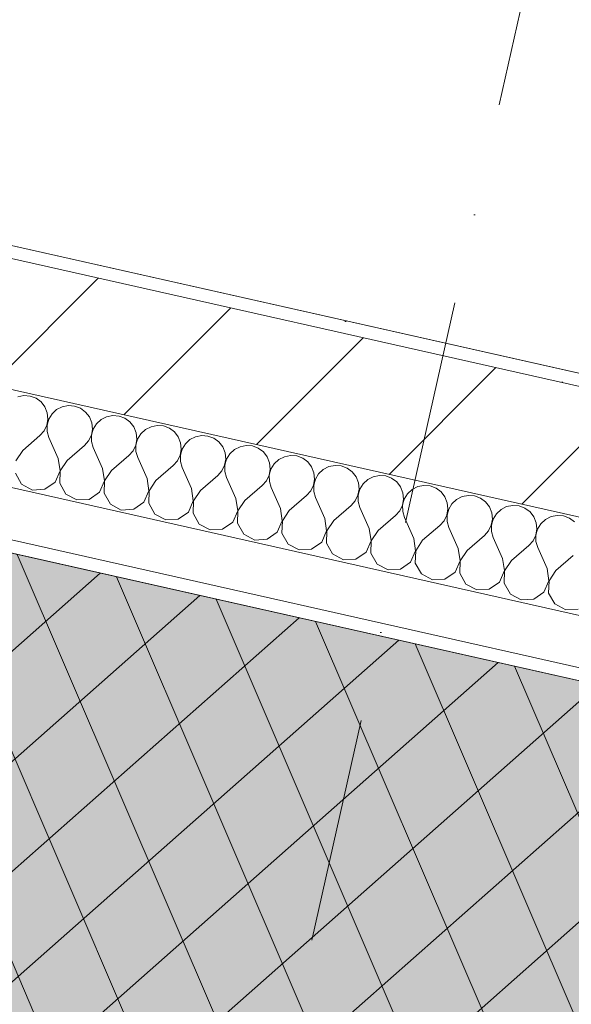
# Model space of a CAD drawing. Header units: millimetres. Extents: x -6990773 to -6682839, y 6117771 to 6220266.
# Tile 9 of 154: x -6950230 to -6949365, y 6140261 to 6141803. Entities that reach past the tile are written whole.
import ezdxf
from ezdxf.enums import TextEntityAlignment as Align

# ---------------------------------------------------------------- set-up
doc = ezdxf.new("R2010")
doc.units = ezdxf.units.MM
doc.header["$MEASUREMENT"] = 0
doc.linetypes.add('Штрихпунктирная', pattern=[670.277762, 352.777767, -176.388884, 0, -141.111112])
for name, color, linetype in [('S - МОП.АР', 7, 'Continuous'), ('АР-Стены_внешние_.АР', 7, 'Continuous'), ('АР-Чертеж-Оси_Осевые размеры.АР', 7, 'Continuous')]:
    doc.layers.add(name, color=color, linetype=linetype)
for name, color, linetype, lineweight in [('АР-Стены_внешние_.АР_Ном._пера__1', 7, 'Continuous', 30), ('АР-Чертеж-Оси_Осевые размеры.АР_Ном._пера__120', 7, 'Continuous', 0), ('Кровля_Ном._пера__101', 252, 'Continuous', 0), ('Кровля_Ном._пера__120', 7, 'Continuous', 0)]:
    doc.layers.add(name, color=color, linetype=linetype, lineweight=lineweight)
doc.styles.add('РЎР“Р•РќР•Р\xa0Р\x98Р\xa0_РЎРўР\x98Р›Р¬_4', font='GOTHIC.TTF')

# ---------------------------------------------------------------- blocks, each defined once
blk = doc.blocks.new('*X359', base_point=(-6338927.2, 6562677.8))
at = {"layer": 'АР-Стены_внешние_.АР_Ном._пера__1', "color": 7, "linetype": 'Continuous', "lineweight": 0}
for p, q in [((-6950223.7, 6141214.4), (-6950233.4, 6141212.5)), ((-6950213.9, 6141213.6), (-6950223.7, 6141214.4)), ((-6950204.7, 6141210.2), (-6950213.9, 6141213.6)), ((-6950196.8, 6141204.3), (-6950204.7, 6141210.2)), ((-6950190.7, 6141196.5), (-6950196.8, 6141204.3)), ((-6950187.1, 6141187.4), (-6950190.7, 6141196.5)), ((-6950186, 6141177.6), (-6950187.1, 6141187.4)), ((-6950172.5, 6141192.4), (-6950179.7, 6141185.7)), ((-6950163.7, 6141196.9), (-6950172.5, 6141192.4)), ((-6950154, 6141198.8), (-6950163.7, 6141196.9)), ((-6950144.2, 6141198), (-6950154, 6141198.8)), ((-6950135, 6141194.5), (-6950144.2, 6141198)), ((-6950127.1, 6141188.6), (-6950135, 6141194.5)), ((-6950121, 6141180.9), (-6950127.1, 6141188.6)), ((-6950187.7, 6141167.8), (-6950186, 6141177.6)), ((-6950184.8, 6141177.3), (-6950187.5, 6141167.8)), ((-6950179.7, 6141185.7), (-6950184.8, 6141177.3)), ((-6950117.4, 6141171.7), (-6950121, 6141180.9)), ((-6950116.4, 6141161.9), (-6950117.4, 6141171.7)), ((-6950102.8, 6141176.8), (-6950110, 6141170.1)), ((-6950094, 6141181.2), (-6950102.8, 6141176.8)), ((-6950084.4, 6141183.1), (-6950094, 6141181.2)), ((-6950074.5, 6141182.3), (-6950084.4, 6141183.1)), ((-6950065.3, 6141178.8), (-6950074.5, 6141182.3)), ((-6950057.4, 6141173), (-6950065.3, 6141178.8)), ((-6950051.4, 6141165.2), (-6950057.4, 6141173)), ((-6950198.6, 6141151.6), (-6950192, 6141159)), ((-6950192, 6141159), (-6950187.7, 6141167.8)), ((-6950187.5, 6141167.8), (-6950187.4, 6141157.9)), ((-6950187.4, 6141157.9), (-6950184.6, 6141148.5)), ((-6950118, 6141152.2), (-6950116.4, 6141161.9)), ((-6950115.1, 6141161.6), (-6950117.8, 6141152.1)), ((-6950110, 6141170.1), (-6950115.1, 6141161.6)), ((-6950047.7, 6141156.1), (-6950051.4, 6141165.2)), ((-6950033.1, 6141161.1), (-6950040.3, 6141154.4)), ((-6950024.3, 6141165.6), (-6950033.1, 6141161.1)), ((-6950014.7, 6141167.5), (-6950024.3, 6141165.6)), ((-6950004.8, 6141166.7), (-6950014.7, 6141167.5)), ((-6949995.6, 6141163.2), (-6950004.8, 6141166.7)), ((-6949987.7, 6141157.3), (-6949995.6, 6141163.2)), ((-6949981.7, 6141149.5), (-6949987.7, 6141157.3)), ((-6950225.7, 6141128.4), (-6950198.6, 6141151.6)), ((-6950170, 6141115.9), (-6950184.6, 6141148.5)), ((-6950128.9, 6141136), (-6950122.3, 6141143.3)), ((-6950122.3, 6141143.3), (-6950118, 6141152.2)), ((-6950117.8, 6141152.1), (-6950117.7, 6141142.3)), ((-6950117.7, 6141142.3), (-6950114.9, 6141132.8)), ((-6950048.4, 6141136.5), (-6950046.7, 6141146.3)), ((-6950045.5, 6141146), (-6950048.1, 6141136.5)), ((-6950046.7, 6141146.3), (-6950047.7, 6141156.1)), ((-6950040.3, 6141154.4), (-6950045.5, 6141146)), ((-6949978, 6141140.4), (-6949981.7, 6141149.5)), ((-6949963.4, 6141145.4), (-6949970.6, 6141138.7)), ((-6949954.6, 6141149.9), (-6949963.4, 6141145.4)), ((-6949945, 6141151.8), (-6949954.6, 6141149.9)), ((-6949935.1, 6141151), (-6949945, 6141151.8)), ((-6949925.9, 6141147.5), (-6949935.1, 6141151)), ((-6949918, 6141141.7), (-6949925.9, 6141147.5)), ((-6949912, 6141133.9), (-6949918, 6141141.7)), ((-6950225.7, 6141128.4), (-6950236.6, 6141112.2)), ((-6950156, 6141112.8), (-6950128.9, 6141136)), ((-6950100.3, 6141100.2), (-6950114.9, 6141132.8)), ((-6950059.2, 6141120.3), (-6950052.6, 6141127.7)), ((-6950052.6, 6141127.7), (-6950048.4, 6141136.5)), ((-6950048.1, 6141136.5), (-6950048, 6141126.6)), ((-6950048, 6141126.6), (-6950045.2, 6141117.2)), ((-6949978.7, 6141120.9), (-6949977, 6141130.6)), ((-6949975.8, 6141130.3), (-6949978.4, 6141120.8)), ((-6949977, 6141130.6), (-6949978, 6141140.4)), ((-6949970.6, 6141138.7), (-6949975.8, 6141130.3)), ((-6949908.3, 6141124.7), (-6949912, 6141133.9)), ((-6949893.7, 6141129.8), (-6949900.9, 6141123.1)), ((-6949884.9, 6141134.3), (-6949893.7, 6141129.8)), ((-6949875.3, 6141136.2), (-6949884.9, 6141134.3)), ((-6949865.5, 6141135.4), (-6949875.3, 6141136.2)), ((-6949856.2, 6141131.9), (-6949865.5, 6141135.4)), ((-6949848.3, 6141126), (-6949856.2, 6141131.9)), ((-6949842.3, 6141118.2), (-6949848.3, 6141126)), ((-6950167.1, 6141096.6), (-6950170, 6141115.9)), ((-6950156, 6141112.8), (-6950166.9, 6141096.5)), ((-6950086.3, 6141097.1), (-6950059.2, 6141120.3)), ((-6950030.6, 6141084.6), (-6950045.2, 6141117.2)), ((-6949989.5, 6141104.6), (-6949982.9, 6141112)), ((-6949982.9, 6141112), (-6949978.7, 6141120.9)), ((-6949978.4, 6141120.8), (-6949978.3, 6141111)), ((-6949978.3, 6141111), (-6949975.5, 6141101.5)), ((-6949909, 6141105.2), (-6949907.3, 6141114.9)), ((-6949906.1, 6141114.7), (-6949908.7, 6141105.2)), ((-6949907.3, 6141114.9), (-6949908.3, 6141124.7)), ((-6949900.9, 6141123.1), (-6949906.1, 6141114.7)), ((-6949838.6, 6141109.1), (-6949842.3, 6141118.2)), ((-6949824, 6141114.1), (-6949831.3, 6141107.4)), ((-6949815.3, 6141118.6), (-6949824, 6141114.1)), ((-6949805.6, 6141120.5), (-6949815.3, 6141118.6)), ((-6949795.8, 6141119.7), (-6949805.6, 6141120.5)), ((-6949786.5, 6141116.2), (-6949795.8, 6141119.7)), ((-6949778.6, 6141110.4), (-6949786.5, 6141116.2)), ((-6949772.6, 6141102.6), (-6949778.6, 6141110.4)), ((-6950174.9, 6141078.7), (-6950167.1, 6141096.6)), ((-6950166.9, 6141096.5), (-6950167.5, 6141077)), ((-6950097.4, 6141080.9), (-6950100.3, 6141100.2)), ((-6950086.3, 6141097.1), (-6950097.2, 6141080.9)), ((-6950016.7, 6141081.5), (-6949989.5, 6141104.6)), ((-6949960.9, 6141068.9), (-6949975.5, 6141101.5)), ((-6949919.8, 6141089), (-6949913.2, 6141096.4)), ((-6949913.2, 6141096.4), (-6949909, 6141105.2)), ((-6949908.7, 6141105.2), (-6949908.6, 6141095.3)), ((-6949908.6, 6141095.3), (-6949905.9, 6141085.9)), ((-6949839.3, 6141089.6), (-6949837.6, 6141099.3)), ((-6949836.4, 6141099), (-6949839, 6141089.5)), ((-6949837.6, 6141099.3), (-6949838.6, 6141109.1)), ((-6949831.3, 6141107.4), (-6949836.4, 6141099)), ((-6949768.9, 6141093.4), (-6949772.6, 6141102.6)), ((-6949754.3, 6141098.5), (-6949761.6, 6141091.8)), ((-6949745.6, 6141103), (-6949754.3, 6141098.5)), ((-6949735.9, 6141104.9), (-6949745.6, 6141103)), ((-6949726.1, 6141104.1), (-6949735.9, 6141104.9)), ((-6949716.8, 6141100.6), (-6949726.1, 6141104.1)), ((-6949708.9, 6141094.7), (-6949716.8, 6141100.6)), ((-6949702.9, 6141086.9), (-6949708.9, 6141094.7)), ((-6950237.2, 6141092.7), (-6950227.5, 6141075.7)), ((-6950105.2, 6141063), (-6950097.4, 6141080.9)), ((-6950097.2, 6141080.9), (-6950097.8, 6141061.4)), ((-6950027.8, 6141065.3), (-6950030.6, 6141084.6)), ((-6950016.7, 6141081.5), (-6950027.5, 6141065.2)), ((-6949947, 6141065.8), (-6949919.8, 6141089)), ((-6949891.2, 6141053.3), (-6949905.9, 6141085.9)), ((-6949850.1, 6141073.3), (-6949843.6, 6141080.7)), ((-6949843.6, 6141080.7), (-6949839.3, 6141089.6)), ((-6949839, 6141089.5), (-6949838.9, 6141079.7)), ((-6949838.9, 6141079.7), (-6949836.2, 6141070.2)), ((-6949769.6, 6141073.9), (-6949767.9, 6141083.6)), ((-6949766.7, 6141083.4), (-6949769.3, 6141073.9)), ((-6949767.9, 6141083.6), (-6949768.9, 6141093.4)), ((-6949761.6, 6141091.8), (-6949766.7, 6141083.4)), ((-6949699.2, 6141077.8), (-6949702.9, 6141086.9)), ((-6949684.6, 6141082.8), (-6949691.9, 6141076.1)), ((-6949675.9, 6141087.3), (-6949684.6, 6141082.8)), ((-6949666.2, 6141089.2), (-6949675.9, 6141087.3)), ((-6949656.4, 6141088.4), (-6949666.2, 6141089.2)), ((-6949647.2, 6141084.9), (-6949656.4, 6141088.4)), ((-6949639.2, 6141079.1), (-6949647.2, 6141084.9)), ((-6949633.2, 6141071.3), (-6949639.2, 6141079.1)), ((-6950227.5, 6141075.7), (-6950210.4, 6141066.4)), ((-6950210.4, 6141066.4), (-6950190.9, 6141067.5)), ((-6950190.9, 6141067.5), (-6950174.9, 6141078.7)), ((-6950167.5, 6141077), (-6950157.8, 6141060.1)), ((-6950035.5, 6141047.4), (-6950027.8, 6141065.3)), ((-6950027.5, 6141065.2), (-6950028.1, 6141045.7)), ((-6949958.1, 6141049.6), (-6949960.9, 6141068.9)), ((-6949947, 6141065.8), (-6949957.8, 6141049.6)), ((-6949877.3, 6141050.2), (-6949850.1, 6141073.3)), ((-6949821.5, 6141037.6), (-6949836.2, 6141070.2)), ((-6949780.4, 6141057.7), (-6949773.9, 6141065.1)), ((-6949773.9, 6141065.1), (-6949769.6, 6141073.9)), ((-6949769.3, 6141073.9), (-6949769.2, 6141064)), ((-6949769.2, 6141064), (-6949766.5, 6141054.6)), ((-6949699.9, 6141058.3), (-6949698.2, 6141068)), ((-6949697, 6141067.7), (-6949699.6, 6141058.2)), ((-6949698.2, 6141068), (-6949699.2, 6141077.8)), ((-6949691.9, 6141076.1), (-6949697, 6141067.7)), ((-6949629.5, 6141062.1), (-6949633.2, 6141071.3)), ((-6949615, 6141067.2), (-6949622.2, 6141060.5)), ((-6949606.2, 6141071.7), (-6949615, 6141067.2)), ((-6949596.5, 6141073.6), (-6949606.2, 6141071.7)), ((-6949586.7, 6141072.7), (-6949596.5, 6141073.6)), ((-6949577.5, 6141069.3), (-6949586.7, 6141072.7)), ((-6949569.5, 6141063.4), (-6949577.5, 6141069.3)), ((-6950157.8, 6141060.1), (-6950140.7, 6141050.8)), ((-6950140.7, 6141050.8), (-6950121.2, 6141051.8)), ((-6950121.2, 6141051.8), (-6950105.2, 6141063)), ((-6950097.8, 6141061.4), (-6950088.1, 6141044.4)), ((-6949965.8, 6141031.7), (-6949958.1, 6141049.6)), ((-6949957.8, 6141049.6), (-6949958.4, 6141030.1)), ((-6949888.4, 6141034), (-6949891.2, 6141053.3)), ((-6949877.3, 6141050.2), (-6949888.1, 6141033.9)), ((-6949807.6, 6141034.5), (-6949780.4, 6141057.7)), ((-6949751.8, 6141022), (-6949766.5, 6141054.6)), ((-6949710.7, 6141042), (-6949704.2, 6141049.4)), ((-6949704.2, 6141049.4), (-6949699.9, 6141058.3)), ((-6949699.6, 6141058.2), (-6949699.5, 6141048.4)), ((-6949699.5, 6141048.4), (-6949696.8, 6141038.9)), ((-6949630.2, 6141042.6), (-6949628.5, 6141052.3)), ((-6949627.3, 6141052.1), (-6949629.9, 6141042.6)), ((-6949628.5, 6141052.3), (-6949629.5, 6141062.1)), ((-6949622.2, 6141060.5), (-6949627.3, 6141052.1)), ((-6949563.5, 6141055.6), (-6949569.5, 6141063.4)), ((-6949559.8, 6141046.5), (-6949563.5, 6141055.6)), ((-6949545.3, 6141051.5), (-6949552.5, 6141044.8)), ((-6949536.5, 6141056), (-6949545.3, 6141051.5)), ((-6949526.8, 6141057.9), (-6949536.5, 6141056)), ((-6949517, 6141057.1), (-6949526.8, 6141057.9)), ((-6949507.8, 6141053.6), (-6949517, 6141057.1)), ((-6949499.8, 6141047.8), (-6949507.8, 6141053.6)), ((-6950088.1, 6141044.4), (-6950071, 6141035.1)), ((-6950071, 6141035.1), (-6950051.5, 6141036.2)), ((-6950051.5, 6141036.2), (-6950035.5, 6141047.4)), ((-6950028.1, 6141045.7), (-6950018.4, 6141028.8)), ((-6949896.1, 6141016.1), (-6949888.4, 6141034)), ((-6949888.1, 6141033.9), (-6949888.8, 6141014.4)), ((-6949818.7, 6141018.3), (-6949821.5, 6141037.6)), ((-6949807.6, 6141034.5), (-6949818.4, 6141018.3)), ((-6949737.9, 6141018.9), (-6949710.7, 6141042)), ((-6949682.1, 6141006.3), (-6949696.8, 6141038.9)), ((-6949641, 6141026.4), (-6949634.5, 6141033.8)), ((-6949634.5, 6141033.8), (-6949630.2, 6141042.6)), ((-6949629.9, 6141042.6), (-6949629.8, 6141032.7)), ((-6949560.5, 6141027), (-6949558.8, 6141036.7)), ((-6949557.6, 6141036.4), (-6949560.2, 6141026.9)), ((-6949558.8, 6141036.7), (-6949559.8, 6141046.5)), ((-6949552.5, 6141044.8), (-6949557.6, 6141036.4)), ((-6949493.8, 6141040), (-6949499.8, 6141047.8)), ((-6949490.2, 6141030.8), (-6949493.8, 6141040)), ((-6949475.6, 6141035.9), (-6949482.8, 6141029.2)), ((-6949466.8, 6141040.4), (-6949475.6, 6141035.9)), ((-6949457.1, 6141042.3), (-6949466.8, 6141040.4)), ((-6949447.3, 6141041.4), (-6949457.1, 6141042.3)), ((-6949438.1, 6141038), (-6949447.3, 6141041.4)), ((-6949430.1, 6141032.1), (-6949438.1, 6141038)), ((-6950018.4, 6141028.8), (-6950001.3, 6141019.5)), ((-6950001.3, 6141019.5), (-6949981.8, 6141020.5)), ((-6949981.8, 6141020.5), (-6949965.8, 6141031.7)), ((-6949958.4, 6141030.1), (-6949948.8, 6141013.1)), ((-6949826.4, 6141000.4), (-6949818.7, 6141018.3)), ((-6949818.4, 6141018.3), (-6949819.1, 6140998.8)), ((-6949749, 6141002.7), (-6949751.8, 6141022)), ((-6949737.9, 6141018.9), (-6949748.7, 6141002.6)), ((-6949668.2, 6141003.2), (-6949641, 6141026.4)), ((-6949629.8, 6141032.7), (-6949627.1, 6141023.3)), ((-6949612.4, 6140990.7), (-6949627.1, 6141023.3)), ((-6949571.3, 6141010.7), (-6949564.8, 6141018.1)), ((-6949564.8, 6141018.1), (-6949560.5, 6141027)), ((-6949560.2, 6141026.9), (-6949560.2, 6141017.1)), ((-6949490.8, 6141011.3), (-6949489.1, 6141021)), ((-6949487.9, 6141020.8), (-6949490.5, 6141011.3)), ((-6949489.1, 6141021), (-6949490.2, 6141030.8)), ((-6949482.8, 6141029.2), (-6949487.9, 6141020.8)), ((-6949424.1, 6141024.3), (-6949430.1, 6141032.1)), ((-6949420.5, 6141015.2), (-6949424.1, 6141024.3)), ((-6949405.9, 6141020.2), (-6949413.1, 6141013.5)), ((-6949397.1, 6141024.7), (-6949405.9, 6141020.2)), ((-6949387.4, 6141026.6), (-6949397.1, 6141024.7)), ((-6949377.6, 6141025.8), (-6949387.4, 6141026.6)), ((-6949368.4, 6141022.3), (-6949377.6, 6141025.8)), ((-6949360.5, 6141016.5), (-6949368.4, 6141022.3)), ((-6949948.8, 6141013.1), (-6949931.6, 6141003.8)), ((-6949931.6, 6141003.8), (-6949912.1, 6141004.9)), ((-6949912.1, 6141004.9), (-6949896.1, 6141016.1)), ((-6949888.8, 6141014.4), (-6949879.1, 6140997.5)), ((-6949756.7, 6140984.8), (-6949749, 6141002.7)), ((-6949748.7, 6141002.6), (-6949749.4, 6140983.1)), ((-6949679.3, 6140987), (-6949682.1, 6141006.3)), ((-6949668.2, 6141003.2), (-6949679, 6140987)), ((-6949598.5, 6140987.6), (-6949571.3, 6141010.7)), ((-6949560.2, 6141017.1), (-6949557.4, 6141007.6)), ((-6949542.7, 6140975), (-6949557.4, 6141007.6)), ((-6949501.6, 6140995.1), (-6949495.1, 6141002.4)), ((-6949495.1, 6141002.4), (-6949490.8, 6141011.3)), ((-6949490.5, 6141011.3), (-6949490.5, 6141001.4)), ((-6949421.1, 6140995.7), (-6949419.4, 6141005.4)), ((-6949418.2, 6141005.1), (-6949420.8, 6140995.6)), ((-6949419.4, 6141005.4), (-6949420.5, 6141015.2)), ((-6949413.1, 6141013.5), (-6949418.2, 6141005.1)), ((-6949879.1, 6140997.5), (-6949861.9, 6140988.1)), ((-6949861.9, 6140988.1), (-6949842.4, 6140989.2)), ((-6949842.4, 6140989.2), (-6949826.4, 6141000.4)), ((-6949819.1, 6140998.8), (-6949809.4, 6140981.8)), ((-6949687, 6140969.1), (-6949679.3, 6140987)), ((-6949679, 6140987), (-6949679.7, 6140967.5)), ((-6949609.6, 6140971.4), (-6949612.4, 6140990.7)), ((-6949598.5, 6140987.6), (-6949609.3, 6140971.3)), ((-6949528.8, 6140971.9), (-6949501.6, 6140995.1)), ((-6949490.5, 6141001.4), (-6949487.7, 6140991.9)), ((-6949473.1, 6140959.4), (-6949487.7, 6140991.9)), ((-6949431.9, 6140979.4), (-6949425.4, 6140986.8)), ((-6949425.4, 6140986.8), (-6949421.1, 6140995.7)), ((-6949420.8, 6140995.6), (-6949420.8, 6140985.8)), ((-6949809.4, 6140981.8), (-6949792.2, 6140972.5)), ((-6949792.2, 6140972.5), (-6949772.7, 6140973.6)), ((-6949772.7, 6140973.6), (-6949756.7, 6140984.8)), ((-6949749.4, 6140983.1), (-6949739.7, 6140966.2)), ((-6949617.3, 6140953.5), (-6949609.6, 6140971.4)), ((-6949609.3, 6140971.3), (-6949610, 6140951.8)), ((-6949539.9, 6140955.7), (-6949542.7, 6140975)), ((-6949528.8, 6140971.9), (-6949539.6, 6140955.7)), ((-6949459.1, 6140956.2), (-6949431.9, 6140979.4)), ((-6949420.8, 6140985.8), (-6949418, 6140976.3)), ((-6949403.4, 6140943.7), (-6949418, 6140976.3)), ((-6949739.7, 6140966.2), (-6949722.5, 6140956.8)), ((-6949722.5, 6140956.8), (-6949703, 6140957.9)), ((-6949703, 6140957.9), (-6949687, 6140969.1)), ((-6949679.7, 6140967.5), (-6949670, 6140950.5)), ((-6949547.6, 6140937.8), (-6949539.9, 6140955.7)), ((-6949470.2, 6140940.1), (-6949473.1, 6140959.4)), ((-6949459.1, 6140956.2), (-6949469.9, 6140940)), ((-6949389.4, 6140940.6), (-6949362.3, 6140963.8)), ((-6949670, 6140950.5), (-6949652.8, 6140941.2)), ((-6949652.8, 6140941.2), (-6949633.3, 6140942.3)), ((-6949633.3, 6140942.3), (-6949617.3, 6140953.5)), ((-6949610, 6140951.8), (-6949600.3, 6140934.9)), ((-6949539.6, 6140955.7), (-6949540.3, 6140936.1)), ((-6949400.5, 6140924.4), (-6949403.4, 6140943.7)), ((-6949389.4, 6140940.6), (-6949400.2, 6140924.3)), ((-6949600.3, 6140934.9), (-6949583.1, 6140925.5)), ((-6949583.1, 6140925.5), (-6949563.7, 6140926.6)), ((-6949563.7, 6140926.6), (-6949547.6, 6140937.8)), ((-6949540.3, 6140936.1), (-6949530.6, 6140919.2)), ((-6949478, 6140922.1), (-6949470.2, 6140940.1)), ((-6949469.9, 6140940), (-6949470.6, 6140920.5)), ((-6949530.6, 6140919.2), (-6949513.5, 6140909.9)), ((-6949513.5, 6140909.9), (-6949494, 6140911)), ((-6949494, 6140911), (-6949478, 6140922.1)), ((-6949470.6, 6140920.5), (-6949460.9, 6140903.5)), ((-6949408.3, 6140906.5), (-6949400.5, 6140924.4)), ((-6949400.2, 6140924.3), (-6949400.9, 6140904.8)), ((-6949460.9, 6140903.5), (-6949443.8, 6140894.2)), ((-6949443.8, 6140894.2), (-6949424.3, 6140895.3)), ((-6949424.3, 6140895.3), (-6949408.3, 6140906.5)), ((-6949400.9, 6140904.8), (-6949391.2, 6140887.9)), ((-6949391.2, 6140887.9), (-6949374.1, 6140878.6)), ((-6949374.1, 6140878.6), (-6949354.6, 6140879.7))]:
    blk.add_line(p, q, dxfattribs=at)
blk = doc.blocks.new('Стена_132_1', base_point=(-6942865.9, 6139669.5))
at = {"layer": 'АР-Стены_внешние_.АР', "linetype": 'Continuous', "lineweight": 0, "true_color": 0x000000}
h = blk.add_hatch(dxfattribs=at)
h.set_pattern_fill('ШТУКАТУРКА__ГИПС_01_0001', color=18, style=0, pattern_type=2)
h.set_pattern_definition([(45, (-6338927.19, 6563027.8), (-111.369318, 111.369318), [0, -105, 0, -157.5]), (110, (-6338577.19, 6563027.8), (148.001588, 53.868173), [0, -77, 0, -133])])
h.paths.add_polyline_path([(-6950513.7, 6141510.1), (-6950518.1, 6141490.6), (-6947624.5, 6140840.7), (-6947620.1, 6140860.2)])
h = blk.add_hatch(dxfattribs=at)
h.set_pattern_fill('БЛОКИ_БЕТОННЫЕ_ЭФФЕКТИВН_70', color=18, style=0, pattern_type=2)
h.set_pattern_definition([(45, (-6338927.19, 6562677.8), (-127.27922, 127.27922), [])])
h.paths.add_polyline_path([(-6950537.6, 6141495), (-6950581.5, 6141299.8), (-6947668.3, 6140645.6), (-6947648.6, 6140733.4), (-6947631.1, 6140811.4), (-6947624.5, 6140840.7)])
at = {"layer": 'АР-Стены_внешние_.АР_Ном._пера__1', "color": 7, "linetype": 'Continuous', "lineweight": 15}
for p, q in [((-6947624.5, 6140840.7), (-6950518.1, 6141490.6)), ((-6950581.5, 6141299.8), (-6947668.3, 6140645.6))]:
    blk.add_line(p, q, dxfattribs=at)
at = {"layer": 'АР-Стены_внешние_.АР_Ном._пера__1', "color": 7, "linetype": 'Continuous', "lineweight": 0}
for p, q in [((-6950809.5, 6141197.3), (-6947701.2, 6140499.2)), ((-6950973.4, 6141152.1), (-6947718.7, 6140421.1))]:
    blk.add_line(p, q, dxfattribs=at)
at = {"layer": 'АР-Стены_внешние_.АР_Ном._пера__1', "color": 7, "linetype": 'Continuous', "lineweight": 0, "flags": 128}
for points in [[(-6947620.1, 6140860.2), (-6950513.7, 6141510.1)], [(-6951055.8, 6141150.1), (-6947723.1, 6140401.6)]]:
    blk.add_lwpolyline(points, dxfattribs=at)
at = {"layer": 'АР-Стены_внешние_.АР', "color": 7, "lineweight": 0}
blk.add_blockref('*X359', (-6338927.2, 6562677.8), dxfattribs=at)
blk = doc.blocks.new('Стандартный Маркер Сетки[57]_1', base_point=(-6947419.1, 6150838.4))
at = {"layer": 'АР-Чертеж-Оси_Осевые размеры.АР_Ном._пера__120', "color": 7, "linetype": 'Штрихпунктирная', "lineweight": 0}
blk.add_line((-6947638.2, 6149862.7), (-6952200.7, 6129548.3), dxfattribs=at)
at = {"layer": 'АР-Чертеж-Оси_Осевые размеры.АР_Ном._пера__120', "color": 7, "lineweight": 0, "style": 'РЎР“Р•РќР•Р\xa0Р\x98Р\xa0_РЎРўР\x98Р›Р¬_4'}
blk.add_attdef('AC_MarkerText_1', text='', height=350, rotation=347.3417, dxfattribs=at).set_placement((-6952459.5, 6128265.8), align=Align.TOP_CENTER)
blk = doc.blocks.new('Стандартный Маркер Сетки[69]_1', base_point=(-6947419.1, 6150838.4))
at = {"layer": 'АР-Чертеж-Оси_Осевые размеры.АР_Ном._пера__120', "color": 7, "linetype": 'Штрихпунктирная', "lineweight": 0}
blk.add_line((-6947638.2, 6149862.7), (-6952200.7, 6129548.3), dxfattribs=at)
at = {"layer": 'АР-Чертеж-Оси_Осевые размеры.АР_Ном._пера__120', "color": 7, "lineweight": 0, "style": 'РЎР“Р•РќР•Р\xa0Р\x98Р\xa0_РЎРўР\x98Р›Р¬_4'}
blk.add_attdef('AC_MarkerText_1', text='', height=350, rotation=347.3417, dxfattribs=at).set_placement((-6952459.5, 6128265.8), align=Align.TOP_CENTER)

msp = doc.modelspace()

# ---------------------------------------------------------------- hatches: boundary and pattern name
at = {"layer": 'Кровля_Ном._пера__101', "linetype": 'Continuous', "lineweight": 0}
h = msp.add_hatch(dxfattribs=at)
h.set_pattern_fill('ПЕСОК_0001', color=252, style=0, pattern_type=2)
h.set_pattern_definition([(32.3417, (-6952891.77, 6138227.56), (-120.9696, 191.0468), [0, -150.75, 0, -226.125]), (97.3417, (-6952401.49, 6138117.45), (224.2711, 28.8958), [0, -110.55, 0, -190.95])])
h.paths.add_polyline_path([(-6958297.1, 6136949.8), (-6937251.1, 6132222.9), (-6934085.7, 6146316.9), (-6936671.4, 6146897.7), (-6936905.8, 6145853.7), (-6940350.5, 6146627.4), (-6940458, 6146149), (-6940744.7, 6144872.5), (-6941092.3, 6143324.6), (-6940828, 6143265.3), (-6941771.4, 6139064.9), (-6951075.3, 6141154.5), (-6949771.5, 6146959.5), (-6949249, 6146842.1), (-6948975, 6148061.9), (-6949384.7, 6148153.9), (-6949231.4, 6148836.7), (-6948890.5, 6150354.6), (-6952413.2, 6151145.8), (-6952233.6, 6151945.7), (-6954799.7, 6152522)])
at = {"layer": 'Кровля_Ном._пера__120', "linetype": 'Continuous', "lineweight": 0}
h = msp.add_hatch(dxfattribs=at)
h.set_pattern_fill('НЕМЕТАЛЛИЧЕСКИЕ_МАТЕРИАЛ_58', style=0, pattern_type=2)
h.set_pattern_definition([(41.4384, (-6952147.92, 6140168.81), (-53.8112, 125.2786), []), (113.2451, (-6952147.92, 6140168.81), (102.2147, 90.236), [])])
h.paths.add_polyline_path([(-6950486.4, 6150713), (-6948890.5, 6150354.6), (-6949231.4, 6148836.8), (-6949384.8, 6148153.9), (-6948975, 6148061.9), (-6949249, 6146842.1), (-6949771.5, 6146959.5), (-6951075.3, 6141154.5), (-6941771.4, 6139064.9), (-6942078.3, 6137698.5), (-6952865.2, 6140121.2)])

# ---------------------------------------------------------------- linework, layer by layer
at = {"layer": 'S - МОП.АР', "color": 254, "linetype": 'Continuous', "lineweight": 0, "true_color": 0xd1c7d6, "flags": 128}
msp.add_lwpolyline([(-6950513.7, 6141510.1), (-6946225.2, 6140546.9), (-6944700.1, 6147337.5), (-6947149, 6147887.5), (-6947523.9, 6146218.3), (-6946880.4, 6146073.7), (-6947465.5, 6143468.6), (-6949948.6, 6144026.3)], close=True, dxfattribs=at)
at = {"layer": 'Кровля_Ном._пера__120', "color": 7, "linetype": 'Continuous', "lineweight": 0, "flags": 128}
for points in [[(-6958297.1, 6136949.8), (-6937251.1, 6132222.9), (-6934085.7, 6146316.9), (-6936671.4, 6146897.7), (-6936905.8, 6145853.7), (-6940350.5, 6146627.4), (-6940458, 6146149), (-6940744.7, 6144872.5), (-6941092.3, 6143324.6), (-6940828, 6143265.3), (-6941771.4, 6139064.9), (-6951075.3, 6141154.5), (-6949771.5, 6146959.5), (-6949249, 6146842.1), (-6948975, 6148061.9), (-6949384.7, 6148153.9), (-6949231.4, 6148836.7), (-6948890.5, 6150354.6), (-6952413.2, 6151145.8), (-6952233.6, 6151945.7), (-6954799.7, 6152522)], [(-6950486.4, 6150713), (-6948890.5, 6150354.6), (-6949231.4, 6148836.8), (-6949384.8, 6148153.9), (-6948975, 6148061.9), (-6949249, 6146842.1), (-6949771.5, 6146959.5), (-6951075.3, 6141154.5), (-6941771.4, 6139064.9), (-6942078.3, 6137698.5), (-6952865.2, 6140121.2)]]:
    msp.add_lwpolyline(points, close=True, dxfattribs=at)

# ---------------------------------------------------------------- block references
at = {"layer": 'АР-Стены_внешние_.АР', "color": 7, "lineweight": 0}
msp.add_blockref('Стена_132_1', (-6942865.9, 6139669.5), dxfattribs=at)
at = {"layer": 'АР-Чертеж-Оси_Осевые размеры.АР', "color": 8, "linetype": 'Continuous', "lineweight": 15}
for name in ['Стандартный Маркер Сетки[57]_1', 'Стандартный Маркер Сетки[69]_1']:
    msp.add_blockref(name, (-6947419.1, 6150838.4), dxfattribs=at)

doc.saveas('drawing.dxf')
